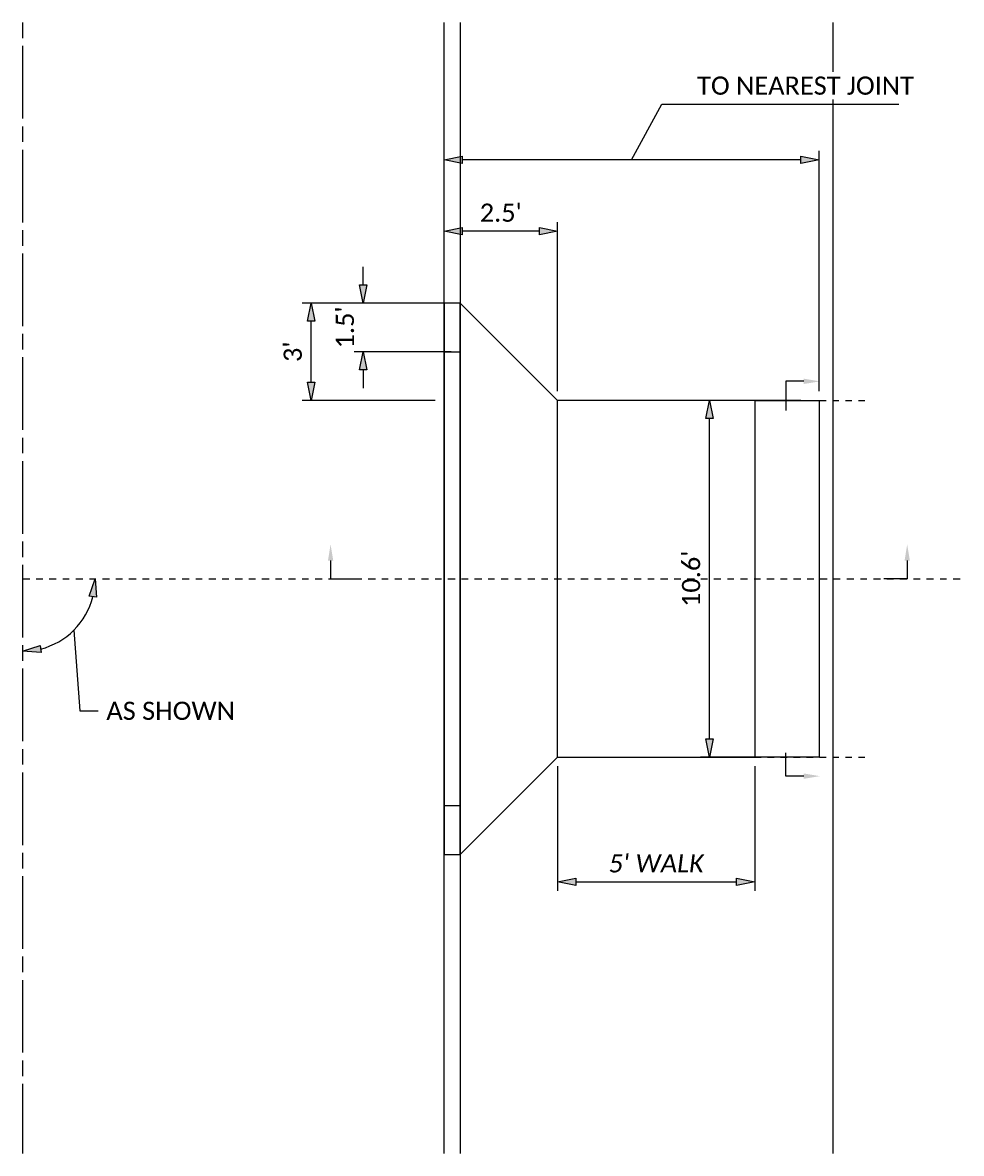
# Model space of a CAD drawing. Header units: feet. Extents: x 13.3 to 56.1, y -6.8 to 14.9.
# Tile 1 of 2: x 13.3 to 27.8, y -2.6 to 14.9. Entities that reach past the tile are written whole.
import ezdxf
from ezdxf import colors
from ezdxf.entities.mleader import LeaderData, LeaderLine
from ezdxf.math import Vec2, Vec3

# ---------------------------------------------------------------- set-up
doc = ezdxf.new("R2010")
doc.units = ezdxf.units.FT
doc.header["$MEASUREMENT"] = 0
for name, pattern in [('CL', [2, 0.3, -0.15, 1.4, -0.15]), ('OhDOT_USTN5', [0.11, 0.055, -0.055]), ('OhDOT_USTN7', [0.221, 0.11, -0.028, 0.055, -0.028]), ('rowex', [0])]:
    doc.linetypes.add(name, pattern=pattern)
for name, color, linetype in [('GE_P_Driveway_CL', 7, 'OhDOT_USTN7'), ('GE_X_CL', 7, 'CL'), ('PV_P_Curb', 120, 'Continuous'), ('PV_P_Drive', 230, 'Continuous'), ('PV_X_Driveway', 7, 'OhDOT_USTN5'), ('RW_X_Fee_RW', 6, 'rowex'), ('SH_TextL', 240, 'Continuous'), ('SH_TextM', 7, 'Continuous')]:
    doc.layers.add(name, color=color, linetype=linetype)
doc.styles.add('Slanted-Normal', font='calibrii.ttf', dxfattribs={"height": 0.14})
doc.styles.get("Standard").update_dxf_attribs({"font": 'calibri.ttf'})
doc.styles.add('Straight-Normal', font='calibri.ttf', dxfattribs={"height": 0.14})
doc.dimstyles.new('Dec-0  Straight', dxfattribs={"dimtxt": 0.14, "dimasz": 0.14, "dimexe": 0.07, "dimexo": 0.07, "dimgap": 0.07, "dimtad": 1, "dimdec": 0, "dimzin": 3, "dimdsep": 46, "dimtxsty": 'Straight-Normal', "dimblk": 'Dim1', "dimcen": 0, "dimclrd": 95, "dimclre": 95, "dimclrt": 7, "dimadec": 0, "dimazin": 3, "dimtfac": 1, "dimtdec": 0, "dimtix": 1, "dimtofl": 0, "dimtmove": 1, "dimatfit": 3, "dimldrblk": 'Dim1', "dimfxl": 1, "dimtolj": 1, "dimtzin": 0, "dimlwd": -1, "dimlwe": -1, "dimarcsym": 0})
doc.dimstyles.new('Dec-1  Slanted', dxfattribs={"dimtxt": 0.14, "dimasz": 0.14, "dimexe": 0.07, "dimexo": 0.07, "dimgap": 0.07, "dimtad": 1, "dimdec": 1, "dimzin": 3, "dimdsep": 46, "dimtxsty": 'Slanted-Normal', "dimblk": 'Dim1', "dimcen": 0, "dimclrd": 95, "dimclre": 95, "dimclrt": 7, "dimaunit": 1, "dimadec": 3, "dimazin": 3, "dimtfac": 1, "dimtdec": 1, "dimtix": 1, "dimtofl": 0, "dimtmove": 1, "dimatfit": 3, "dimldrblk": 'Dim1', "dimfxl": 1, "dimtolj": 1, "dimtzin": 0, "dimlwd": -1, "dimlwe": -1, "dimarcsym": 0})

# ---------------------------------------------------------------- blocks, each defined once
blk = doc.blocks.new('Dim1')
h = blk.add_hatch(color=4)
h.dxf.hatch_style = 1
h.paths.add_polyline_path([(0, 0), (-1, -0.2), (-1, 0.2)])
at = {"color": 4}
blk.add_lwpolyline([(0, 0), (-1, -0.2), (-1, 0.2), (0, 0)], dxfattribs=at)
blk = doc.blocks.new('*D972')
at = {"layer": 'Defpoints', "color": 0, "transparency": 16777216}
for p in [(19.801, 12.752), (19.801, 9.045), (25.584, 9.045)]:
    blk.add_point(p, dxfattribs=at)
at = {"layer": 'SH_TextL', "color": 95, "linetype": 'Continuous', "transparency": 16777216}
for p, q in [((22.693, 12.752), (23.161, 13.613)), ((23.161, 13.613), (26.813, 13.613)), ((19.801, 9.185), (19.801, 12.892)), ((25.304, 12.752), (20.081, 12.752)), ((25.584, 9.185), (25.584, 12.892))]:
    blk.add_line(p, q, dxfattribs=at)
at = {"layer": 'SH_TextL', "color": 95, "transparency": 16777216, "xscale": 0.28, "yscale": 0.28, "zscale": 0.28, "rotation": 180}
blk.add_blockref('Dim1', (19.801, 12.752), dxfattribs=at)
at = {"layer": 'SH_TextL', "color": 95, "transparency": 16777216, "xscale": 0.28, "yscale": 0.28, "zscale": 0.28}
blk.add_blockref('Dim1', (25.584, 12.752), dxfattribs=at)
at = {"layer": 'SH_TextL', "color": 7, "transparency": 16777216, "insert": (25.375, 13.896), "char_height": 0.28, "width": 4.14767, "attachment_point": 5, "style": 'Straight-Normal', "bg_fill": 3, "box_fill_scale": 1.25, "bg_fill_color": 256, "bg_fill_true_color": 13158600, "bg_fill_transparency": 0}
blk.add_mtext('\\A1;TO NEAREST JOINT', dxfattribs=at)
blk = doc.blocks.new('*D973')
at = {"layer": 'Defpoints', "color": 0, "transparency": 16777216}
for p in [(19.801, 11.654), (19.801, 9.045), (21.551, 9.045)]:
    blk.add_point(p, dxfattribs=at)
at = {"layer": 'SH_TextL', "color": 95, "linetype": 'Continuous', "transparency": 16777216}
for p, q in [((19.801, 9.185), (19.801, 11.794)), ((21.551, 9.185), (21.551, 11.794)), ((21.271, 11.654), (20.081, 11.654))]:
    blk.add_line(p, q, dxfattribs=at)
at = {"layer": 'SH_TextL', "color": 95, "transparency": 16777216, "xscale": 0.28, "yscale": 0.28, "zscale": 0.28, "rotation": 180}
blk.add_blockref('Dim1', (19.801, 11.654), dxfattribs=at)
at = {"layer": 'SH_TextL', "color": 95, "transparency": 16777216, "xscale": 0.28, "yscale": 0.28, "zscale": 0.28}
blk.add_blockref('Dim1', (21.551, 11.654), dxfattribs=at)
at = {"layer": 'SH_TextL', "color": 7, "transparency": 16777216, "insert": (20.676, 11.937), "char_height": 0.28, "attachment_point": 5, "style": 'Straight-Normal'}
blk.add_mtext("\\A1;2.5'", dxfattribs=at)
blk = doc.blocks.new('*D974')
at = {"layer": 'Defpoints', "color": 0, "transparency": 16777216}
for p in [(23.894, 9.045), (25.444, 9.045), (25.444, 3.545)]:
    blk.add_point(p, dxfattribs=at)
at = {"layer": 'SH_TextL', "color": 95, "linetype": 'Continuous', "transparency": 16777216}
for p, q in [((25.304, 9.045), (23.754, 9.045)), ((23.894, 3.825), (23.894, 8.765)), ((25.304, 3.545), (23.754, 3.545))]:
    blk.add_line(p, q, dxfattribs=at)
at = {"layer": 'SH_TextL', "color": 95, "transparency": 16777216, "xscale": 0.28, "yscale": 0.28, "zscale": 0.28}
for p, rotation in [((23.894, 9.045), 90), ((23.894, 3.545), 270)]:
    blk.add_blockref('Dim1', p, dxfattribs=dict(at, rotation=rotation))
at = {"layer": 'SH_TextL', "color": 7, "transparency": 16777216, "insert": (23.611, 6.295), "char_height": 0.28, "attachment_point": 5, "rotation": 90, "style": 'Straight-Normal', "bg_fill": 3, "box_fill_scale": 1.25, "bg_fill_color": 256, "bg_fill_true_color": 13158600, "bg_fill_transparency": 0}
blk.add_mtext("\\A1;10.6'", dxfattribs=at)
blk = doc.blocks.new('*D975')
at = {"layer": 'Defpoints', "color": 0, "transparency": 16777216}
for p in [(20.051, 10.545), (18.555, 9.795), (20.051, 9.795)]:
    blk.add_point(p, dxfattribs=at)
at = {"layer": 'SH_TextL', "color": 95, "linetype": 'Continuous', "transparency": 16777216}
for p, q in [((18.555, 10.825), (18.555, 11.105)), ((19.911, 10.545), (18.415, 10.545)), ((19.911, 9.795), (18.415, 9.795)), ((18.555, 9.515), (18.555, 9.235))]:
    blk.add_line(p, q, dxfattribs=at)
at = {"layer": 'SH_TextL', "color": 95, "transparency": 16777216, "xscale": 0.28, "yscale": 0.28, "zscale": 0.28}
for p, rotation in [((18.555, 10.545), 270), ((18.555, 9.795), 90)]:
    blk.add_blockref('Dim1', p, dxfattribs=dict(at, rotation=rotation))
at = {"layer": 'SH_TextL', "color": 7, "transparency": 16777216, "insert": (18.273, 10.17), "char_height": 0.28, "attachment_point": 5, "rotation": 90, "style": 'Straight-Normal'}
blk.add_mtext("\\A1;1.5'", dxfattribs=at)
blk = doc.blocks.new('*D970')
at = {"layer": 'Defpoints', "color": 0, "transparency": 16777216}
for p in [(17.751, 10.545), (19.801, 10.545), (19.801, 9.045)]:
    blk.add_point(p, dxfattribs=at)
at = {"layer": 'SH_TextL', "color": 95, "linetype": 'Continuous', "transparency": 16777216}
for p, q in [((19.661, 10.545), (17.611, 10.545)), ((17.751, 9.325), (17.751, 10.265)), ((19.661, 9.045), (17.611, 9.045))]:
    blk.add_line(p, q, dxfattribs=at)
at = {"layer": 'SH_TextL', "color": 95, "transparency": 16777216, "xscale": 0.28, "yscale": 0.28, "zscale": 0.28}
for p, rotation in [((17.751, 10.545), 90), ((17.751, 9.045), 270)]:
    blk.add_blockref('Dim1', p, dxfattribs=dict(at, rotation=rotation))
at = {"layer": 'SH_TextL', "color": 7, "transparency": 16777216, "insert": (17.468, 9.795), "char_height": 0.28, "attachment_point": 5, "rotation": 90, "style": 'Straight-Normal'}
blk.add_mtext("\\A1;3'", dxfattribs=at)
blk = doc.blocks.new('*D971')
at = {"layer": 'Defpoints', "color": 0, "transparency": 16777216}
for p in [(13.301, 14.869), (13.301, 6.295), (27.779, 6.295), (13.861, 5.326), (13.301, -2.564)]:
    blk.add_point(p, dxfattribs=at)
at = {"layer": 'SH_TextL', "color": 95, "linetype": 'Continuous', "transparency": 16777216}
for p, q in [((14.093, 5.504), (14.184, 4.258)), ((14.184, 4.258), (14.464, 4.258))]:
    blk.add_line(p, q, dxfattribs=at)
blk.add_arc((13.301, 6.295), 1.119, 284.3707, 345.6293, dxfattribs=at)
at = {"layer": 'SH_TextL', "color": 95, "transparency": 16777216, "xscale": 0.28, "yscale": 0.28, "zscale": 0.28}
for p, rotation in [((14.42, 6.295), 82.81465616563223), ((13.301, 5.176), 187.1853438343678)]:
    blk.add_blockref('Dim1', p, dxfattribs=dict(at, rotation=rotation))
at = {"layer": 'SH_TextL', "color": 7, "transparency": 16777216, "insert": (15.584, 4.258), "char_height": 0.28, "attachment_point": 5, "style": 'Straight-Normal'}
blk.add_mtext('\\A1;AS SHOWN', dxfattribs=at)
blk = doc.blocks.new('*D989')
at = {"layer": 'Defpoints', "color": 0, "transparency": 16777216}
for p in [(21.551, 3.545), (24.591, 3.545), (24.591, 1.624)]:
    blk.add_point(p, dxfattribs=at)
at = {"layer": 'SH_TextL', "color": 95, "linetype": 'Continuous', "transparency": 16777216}
for p, q in [((21.551, 3.405), (21.551, 1.484)), ((24.591, 3.405), (24.591, 1.484)), ((21.831, 1.624), (24.311, 1.624))]:
    blk.add_line(p, q, dxfattribs=at)
at = {"layer": 'SH_TextL', "color": 95, "transparency": 16777216, "xscale": 0.28, "yscale": 0.28, "zscale": 0.28, "rotation": 180}
blk.add_blockref('Dim1', (21.551, 1.624), dxfattribs=at)
at = {"layer": 'SH_TextL', "color": 95, "transparency": 16777216, "xscale": 0.28, "yscale": 0.28, "zscale": 0.28}
blk.add_blockref('Dim1', (24.591, 1.624), dxfattribs=at)
at = {"layer": 'SH_TextL', "color": 7, "transparency": 16777216, "insert": (23.071, 1.906), "char_height": 0.28, "attachment_point": 5, "style": 'Slanted-Normal'}
blk.add_mtext("\\A1;5' WALK", dxfattribs=at)

msp = doc.modelspace()

# ---------------------------------------------------------------- linework, layer by layer
at = {"layer": 'GE_X_CL', "ltscale": 0.8}
msp.add_line((13.301, 14.869), (13.301, -2.564), dxfattribs=at)
at = {"layer": 'PV_P_Drive'}
for p, q in [((20.051, 2.045), (21.551, 3.545)), ((20.051, 2.795), (19.801, 2.795)), ((19.801, 2.045), (20.051, 2.045))]:
    msp.add_line(p, q, dxfattribs=at)
at = {"layer": 'RW_X_Fee_RW', "ltscale": 0.8}
msp.add_line((25.801, -2.564), (25.801, 14.869), dxfattribs=at)

# ---------------------------------------------------------------- dimensions: what is measured, and where the dimension line sits
at = {"layer": 'SH_TextL'}
dim = msp.add_linear_dim(base=(23.894, 9.045), p1=(25.444, 3.545), p2=(25.444, 9.045), angle=90, text="10.6'", dimstyle='Dec-0  Straight', override={"dimpost": "'", "dimtfill": 1}, dxfattribs=at)
dim.commit()
dim.dimension.update_dxf_attribs({"geometry": '*D974', "text_midpoint": (23.611, 6.295)})

# ---------------------------------------------------------------- leaders
at = {"layer": 'SH_TextM'}
ml = msp.add_multileader_mtext('Standard', dxfattribs=at)
ml.set_content('', color=256)
ml.set_leader_properties()
ml.build(insert=Vec2(0, 0))
ml.multileader.update_dxf_attribs({"text_right_attachment_type": 6, "dogleg_length": 0.36, "arrow_head_size": 0.25})
ctx = ml.context
ctx.base_point, ctx.char_height, ctx.arrow_head_size, ctx.landing_gap_size, ctx.plane_origin, ctx.plane_x_axis, ctx.plane_y_axis = Vec3(18.591, 6.205), 0.18, 0.25, 0.09, Vec3(18.051, 6.824), Vec3(-1, 0), Vec3(0, -1)
ctx.right_attachment, ctx.text_align_type = 6, 2
notes = []
notes.append((ctx, [(0, (1, 1, 0), (18.051, 6.295), (1, 0), 0.36, [(0, [(18.051, 6.824)], 0, [])])]))
ctx.mtext.insert, ctx.mtext.text_direction, ctx.mtext.rotation, ctx.mtext.alignment, ctx.mtext.flow_direction = Vec3(18.501, 6.115), Vec3(-1, 0), 3.141593, 3, 5
ml = msp.add_multileader_mtext('Standard', dxfattribs=at)
ml.set_content('', color=256)
ml.set_leader_properties()
ml.build(insert=Vec2(0, 0))
ml.multileader.update_dxf_attribs({"text_right_attachment_type": 6, "dogleg_length": 0.36, "arrow_head_size": 0.25})
ctx = ml.context
ctx.base_point, ctx.char_height, ctx.arrow_head_size, ctx.landing_gap_size, ctx.plane_origin, ctx.plane_x_axis, ctx.plane_y_axis = Vec3(26.584, 6.295), 0.18, 0.25, 0.09, Vec3(26.943, 6.824), Vec3(-1, 0), Vec3(0, -1)
ctx.right_attachment = 6
notes.append((ctx, [(0, (1, 1, 0), (26.944, 6.295), (-1, 0), 0.36, [(0, [(26.943, 6.824)], 0, [])])]))
ctx.mtext.insert, ctx.mtext.text_direction, ctx.mtext.rotation, ctx.mtext.flow_direction = Vec3(26.494, 6.205), Vec3(-1, 0), 3.141593, 5
for ctx, leaders in notes:
    for number, flags, end, landing, length, lines in leaders:
        leader = LeaderData()
        leader.index, (leader.has_last_leader_line, leader.has_dogleg_vector, leader.attachment_direction) = number, flags
        leader.last_leader_point, leader.dogleg_vector, leader.dogleg_length = Vec3(end), Vec3(landing), length
        for number, points, colour, breaks in lines:
            line = LeaderLine()
            line.index, line.vertices, line.color, line.breaks = number, Vec3.list(points), colors.encode_raw_color(colour), breaks
            leader.lines.append(line)
        ctx.leaders.append(leader)

# ---------------------------------------------------------------- next in the draw order: linework, layer by layer
at = {"layer": 'GE_P_Driveway_CL'}
msp.add_line((13.301, 6.295), (27.779, 6.295), dxfattribs=at)
at = {"layer": 'PV_P_Drive'}
msp.add_line((21.551, 3.545), (24.591, 3.545), dxfattribs=at)
at = {"layer": 'PV_X_Driveway'}
msp.add_line((24.591, 3.545), (26.296, 3.545), dxfattribs=at)

# ---------------------------------------------------------------- next in the draw order: dimensions: what is measured, and where the dimension line sits
at = {"layer": 'SH_TextL'}
dim = msp.add_linear_dim(base=(19.801, 12.752), p1=(25.584, 9.045), p2=(19.801, 9.045), text='TO NEAREST JOINT', dimstyle='Dec-0  Straight', override={"dimpost": "'", "dimtfill": 1}, dxfattribs=at)
dim.commit()
dim.dimension.update_dxf_attribs({"geometry": '*D972', "text_midpoint": (23.301, 13.613), "dimtype": 160})
dim = msp.add_linear_dim(base=(24.591, 1.624), p1=(21.551, 3.545), p2=(24.591, 3.545), text="5' WALK", dimstyle='Dec-1  Slanted', override={"dimpost": "'"}, dxfattribs=at)
dim.commit()
dim.dimension.update_dxf_attribs({"geometry": '*D989', "text_midpoint": (23.071, 1.906)})

# ---------------------------------------------------------------- next in the draw order: leaders
at = {"layer": 'SH_TextM'}
ml = msp.add_multileader_mtext('Standard', dxfattribs=at)
ml.set_content('', color=256)
ml.set_leader_properties()
ml.build(insert=Vec2(0, 0))
ml.multileader.update_dxf_attribs({"text_right_attachment_type": 6, "dogleg_length": 0.36, "arrow_head_size": 0.25})
ctx = ml.context
ctx.base_point, ctx.char_height, ctx.arrow_head_size, ctx.landing_gap_size, ctx.plane_origin, ctx.plane_x_axis, ctx.plane_y_axis = Vec3(25.07, 3.611), 0.18, 0.25, 0.09, Vec3(25.598, 3.252), Vec3(0, 1), Vec3(-1, 0)
ctx.right_attachment = 6
notes = []
notes.append((ctx, [(0, (1, 1, 0), (25.07, 3.251), (0, 1), 0.36, [(0, [(25.598, 3.252)], 0, [])])]))
ctx.mtext.insert, ctx.mtext.text_direction, ctx.mtext.rotation, ctx.mtext.flow_direction = Vec3(24.98, 3.701), Vec3(0, 1), 1.570796, 5
for ctx, leaders in notes:
    for number, flags, end, landing, length, lines in leaders:
        leader = LeaderData()
        leader.index, (leader.has_last_leader_line, leader.has_dogleg_vector, leader.attachment_direction) = number, flags
        leader.last_leader_point, leader.dogleg_vector, leader.dogleg_length = Vec3(end), Vec3(landing), length
        for number, points, colour, breaks in lines:
            line = LeaderLine()
            line.index, line.vertices, line.color, line.breaks = number, Vec3.list(points), colors.encode_raw_color(colour), breaks
            leader.lines.append(line)
        ctx.leaders.append(leader)

# ---------------------------------------------------------------- next in the draw order: linework, layer by layer
at = {"layer": 'PV_P_Curb'}
for p, q in [((19.801, -2.564), (19.801, 14.869)), ((20.051, 14.869), (20.051, -2.564))]:
    msp.add_line(p, q, dxfattribs=at)
at = {"layer": 'PV_P_Drive'}
for p, q in [((20.051, 10.545), (19.801, 10.545)), ((19.801, 10.545), (19.801, 2.045)), ((21.551, 9.045), (20.051, 10.545)), ((20.051, 2.045), (20.051, 10.545)), ((19.801, 9.795), (20.051, 9.795)), ((21.551, 3.545), (21.551, 9.045)), ((24.591, 9.045), (21.551, 9.045))]:
    msp.add_line(p, q, dxfattribs=at)
for points in [[(24.591, 9.045), (24.591, 3.545)], [(24.591, 9.045), (25.584, 9.045), (25.584, 3.545), (24.591, 3.545)]]:
    msp.add_lwpolyline(points, dxfattribs=at)
at = {"layer": 'PV_X_Driveway'}
msp.add_line((24.591, 9.045), (26.296, 9.045), dxfattribs=at)

# ---------------------------------------------------------------- next in the draw order: dimensions: what is measured, and where the dimension line sits
at = {"layer": 'SH_TextL'}
dim = msp.add_angular_dim_2l(base=(13.861, 5.326), line1=((13.301, 14.869), (13.301, -2.564)), line2=((13.301, 6.295), (27.779, 6.295)), text='AS SHOWN', dimstyle='Dec-0  Straight', override={"dimpost": "'"}, dxfattribs=at)
dim.commit()
dim.dimension.update_dxf_attribs({"geometry": '*D971', "text_midpoint": (15.584, 4.258), "dimtype": 162})
dim = msp.add_linear_dim(base=(19.801, 11.654), p1=(21.551, 9.045), p2=(19.801, 9.045), text="2.5'", dimstyle='Dec-0  Straight', override={"dimpost": "'"}, dxfattribs=at)
dim.commit()
dim.dimension.update_dxf_attribs({"geometry": '*D973', "text_midpoint": (20.676, 11.937)})
for base, p1, p2, text, picture, middle in [((18.555, 9.795), (20.051, 10.545), (20.051, 9.795), "1.5'", '*D975', (18.273, 10.17)), ((17.751, 10.545), (19.801, 9.045), (19.801, 10.545), "3'", '*D970', (17.468, 9.795))]:
    dim = msp.add_linear_dim(base=base, p1=p1, p2=p2, angle=90, text=text, dimstyle='Dec-0  Straight', override={"dimpost": "'"}, dxfattribs=at)
    dim.commit()
    dim.dimension.update_dxf_attribs({"geometry": picture, "text_midpoint": middle})

# ---------------------------------------------------------------- next in the draw order: leaders
at = {"layer": 'SH_TextM'}
ml = msp.add_multileader_mtext('Standard', dxfattribs=at)
ml.set_content('', color=256)
ml.set_leader_properties()
ml.build(insert=Vec2(0, 0))
ml.multileader.update_dxf_attribs({"text_right_attachment_type": 6, "dogleg_length": 0.36, "arrow_head_size": 0.25})
ctx = ml.context
ctx.base_point, ctx.char_height, ctx.arrow_head_size, ctx.landing_gap_size, ctx.plane_origin, ctx.plane_x_axis, ctx.plane_y_axis = Vec3(24.98, 8.799), 0.18, 0.25, 0.09, Vec3(25.598, 9.338), Vec3(0, 1), Vec3(-1, 0)
ctx.right_attachment, ctx.text_align_type = 6, 2
notes = []
notes.append((ctx, [(0, (1, 1, 0), (25.07, 9.339), (0, -1), 0.36, [(0, [(25.598, 9.338)], 0, [])])]))
ctx.mtext.insert, ctx.mtext.text_direction, ctx.mtext.rotation, ctx.mtext.alignment, ctx.mtext.flow_direction = Vec3(24.89, 8.889), Vec3(0, 1), 1.570796, 3, 5
for ctx, leaders in notes:
    for number, flags, end, landing, length, lines in leaders:
        leader = LeaderData()
        leader.index, (leader.has_last_leader_line, leader.has_dogleg_vector, leader.attachment_direction) = number, flags
        leader.last_leader_point, leader.dogleg_vector, leader.dogleg_length = Vec3(end), Vec3(landing), length
        for number, points, colour, breaks in lines:
            line = LeaderLine()
            line.index, line.vertices, line.color, line.breaks = number, Vec3.list(points), colors.encode_raw_color(colour), breaks
            leader.lines.append(line)
        ctx.leaders.append(leader)

doc.saveas('drawing.dxf')
